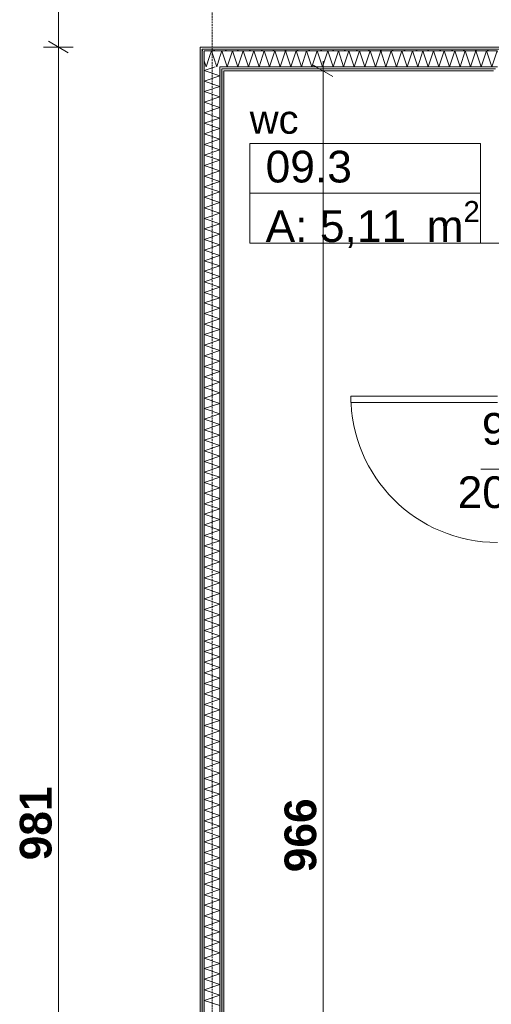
# Model space of a CAD drawing. Extents: x -7314 to 11761, y 144 to 9383.
# Tile 193 of 193: x 7708 to 8005, y 6378 to 7000. Entities that reach past the tile are written whole.
import ezdxf
from ezdxf.xclip import XClip

# ---------------------------------------------------------------- set-up
doc = ezdxf.new("R2010")
doc.units = 0
doc.header["$MEASUREMENT"] = 0
doc.header["$XCLIPFRAME"] = 0
doc.linetypes.add('Krawędzie ukryte', pattern=[68, 48, -20])
doc.linetypes.add('Wipeout_Contour', pattern=[20000, 0, -20000])
for name, color, linetype in [('FORMA - Arch 01 - 220-A Ściany', 7, 'Continuous'), ('FORMA - Arch 01 - 410-K Osie', 7, 'Continuous'), ('FORMA - Arch 02 - Strefy', 7, 'Continuous'), ('FORMA - Arch 04 - Wymiary ogólne', 7, 'Continuous')]:
    doc.layers.add(name, color=color, linetype=linetype)
doc.styles.add('STYL_AUTOMATYCZNY_2', font='arial.ttf')
doc.styles.add('STYL_AUTOMATYCZNY_9', font='arial.ttf')
pattern_1 = [(0, (4185.3, -5972.398), (0, 7.5), [0, -7.5])]

# ---------------------------------------------------------------- blocks, each defined once
blk = doc.blocks.new('*X242')
at = {"layer": 'FORMA - Arch 01 - 220-A Ściany', "color": 7, "linetype": 'Continuous', "lineweight": 5, "ltscale": 0.025}
for p, q in [((7825.3, 6969.9), (7827.48, 6976.45)), ((7824.04, 6973.67), (7825.3, 6969.9)), ((7830.93, 6973.01), (7831.97, 6969.9)), ((7831.97, 6969.9), (7832.48, 6971.45))]:
    blk.add_line(p, q, dxfattribs=at)
blk = doc.blocks.new('*X243')
at = {"layer": 'FORMA - Arch 01 - 220-A Ściany', "color": 7, "linetype": 'Continuous', "lineweight": 5, "ltscale": 0.025}
for p, q in [((7827.48, 6976.45), (7828.63, 6979.9)), ((7828.63, 6979.9), (7830.93, 6973.01)), ((7832.48, 6971.45), (7834.04, 6976.12))]:
    blk.add_line(p, q, dxfattribs=at)
blk = doc.blocks.new('*X244')
at = {"layer": 'FORMA - Arch 01 - 220-A Ściany', "color": 7, "linetype": 'Continuous', "lineweight": 5, "ltscale": 0.025}
for p, q in [((7834.04, 6976.12), (7835.3, 6979.9)), ((7835.3, 6979.9), (7838.63, 6969.9)), ((7838.63, 6969.9), (7841.97, 6979.9)), ((7841.97, 6979.9), (7845.3, 6969.9)), ((7845.3, 6969.9), (7848.63, 6979.9)), ((7848.63, 6979.9), (7851.97, 6969.9)), ((7851.97, 6969.9), (7855.3, 6979.9)), ((7855.3, 6979.9), (7858.63, 6969.9)), ((7858.63, 6969.9), (7861.97, 6979.9)), ((7861.97, 6979.9), (7865.3, 6969.9)), ((7865.3, 6969.9), (7868.63, 6979.9)), ((7868.63, 6979.9), (7871.97, 6969.9)), ((7871.97, 6969.9), (7875.3, 6979.9)), ((7875.3, 6979.9), (7878.63, 6969.9)), ((7878.63, 6969.9), (7881.97, 6979.9)), ((7881.97, 6979.9), (7885.3, 6969.9)), ((7885.3, 6969.9), (7888.63, 6979.9)), ((7888.63, 6979.9), (7891.97, 6969.9)), ((7891.97, 6969.9), (7895.3, 6979.9)), ((7895.3, 6979.9), (7898.63, 6969.9)), ((7898.63, 6969.9), (7901.97, 6979.9)), ((7901.97, 6979.9), (7905.3, 6969.9)), ((7905.3, 6969.9), (7908.63, 6979.9)), ((7908.63, 6979.9), (7911.97, 6969.9)), ((7911.97, 6969.9), (7915.3, 6979.9)), ((7915.3, 6979.9), (7918.63, 6969.9)), ((7918.63, 6969.9), (7921.97, 6979.9)), ((7921.97, 6979.9), (7925.3, 6969.9)), ((7925.3, 6969.9), (7928.63, 6979.9)), ((7928.63, 6979.9), (7931.97, 6969.9)), ((7931.97, 6969.9), (7935.3, 6979.9)), ((7935.3, 6979.9), (7938.63, 6969.9)), ((7938.63, 6969.9), (7941.97, 6979.9)), ((7941.97, 6979.9), (7945.3, 6969.9)), ((7945.3, 6969.9), (7948.63, 6979.9)), ((7948.63, 6979.9), (7951.97, 6969.9)), ((7951.97, 6969.9), (7955.3, 6979.9)), ((7955.3, 6979.9), (7958.63, 6969.9)), ((7958.63, 6969.9), (7961.97, 6979.9)), ((7961.97, 6979.9), (7965.3, 6969.9)), ((7965.3, 6969.9), (7968.63, 6979.9)), ((7968.63, 6979.9), (7971.97, 6969.9)), ((7971.97, 6969.9), (7975.3, 6979.9)), ((7975.3, 6979.9), (7978.63, 6969.9)), ((7978.63, 6969.9), (7981.97, 6979.9)), ((7981.97, 6979.9), (7985.3, 6969.9)), ((7985.3, 6969.9), (7988.63, 6979.9)), ((7988.63, 6979.9), (7991.97, 6969.9)), ((7991.97, 6969.9), (7995.3, 6979.9)), ((7995.3, 6979.9), (7998.63, 6969.9)), ((7998.63, 6969.9), (8001.97, 6979.9)), ((8001.97, 6979.9), (8005.3, 6969.9)), ((8005.3, 6969.9), (8008.63, 6979.9)), ((8008.63, 6979.9), (8008.91, 6979.06))]:
    blk.add_line(p, q, dxfattribs=at)
blk = doc.blocks.new('*X366')
at = {"layer": 'FORMA - Arch 01 - 220-A Ściany', "color": 7, "linetype": 'Continuous', "lineweight": 5, "ltscale": 0.025}
for p, q in [((7830.93, 6969.9), (7824.04, 6967.6)), ((7824.04, 6967.6), (7834.04, 6964.27)), ((7834.04, 6964.27), (7824.04, 6960.94)), ((7824.04, 6960.94), (7834.04, 6957.6)), ((7834.04, 6957.6), (7824.04, 6954.27)), ((7824.04, 6954.27), (7834.04, 6950.94)), ((7834.04, 6950.94), (7824.04, 6947.6)), ((7824.04, 6947.6), (7834.04, 6944.27)), ((7834.04, 6944.27), (7824.04, 6940.94)), ((7824.04, 6940.94), (7834.04, 6937.6)), ((7834.04, 6937.6), (7824.04, 6934.27)), ((7824.04, 6934.27), (7834.04, 6930.94)), ((7834.04, 6930.94), (7824.04, 6927.6)), ((7824.04, 6927.6), (7834.04, 6924.27)), ((7834.04, 6924.27), (7824.04, 6920.94)), ((7824.04, 6920.94), (7834.04, 6917.6)), ((7834.04, 6917.6), (7824.04, 6914.27)), ((7824.04, 6914.27), (7834.04, 6910.94)), ((7834.04, 6910.94), (7824.04, 6907.6)), ((7824.04, 6907.6), (7834.04, 6904.27)), ((7834.04, 6904.27), (7824.04, 6900.94)), ((7824.04, 6900.94), (7834.04, 6897.6)), ((7834.04, 6897.6), (7824.04, 6894.27)), ((7824.04, 6894.27), (7834.04, 6890.94)), ((7834.04, 6890.94), (7824.04, 6887.6)), ((7824.04, 6887.6), (7834.04, 6884.27)), ((7834.04, 6884.27), (7824.04, 6880.94)), ((7824.04, 6880.94), (7834.04, 6877.6)), ((7834.04, 6877.6), (7824.04, 6874.27)), ((7824.04, 6874.27), (7834.04, 6870.94)), ((7834.04, 6870.94), (7824.04, 6867.6)), ((7824.04, 6867.6), (7834.04, 6864.27)), ((7834.04, 6864.27), (7824.04, 6860.94)), ((7824.04, 6860.94), (7834.04, 6857.6)), ((7834.04, 6857.6), (7824.04, 6854.27)), ((7824.04, 6854.27), (7834.04, 6850.94)), ((7834.04, 6850.94), (7824.04, 6847.6)), ((7824.04, 6847.6), (7834.04, 6844.27)), ((7834.04, 6844.27), (7824.04, 6840.94)), ((7824.04, 6840.94), (7834.04, 6837.6)), ((7834.04, 6837.6), (7824.04, 6834.27)), ((7824.04, 6834.27), (7834.04, 6830.94)), ((7834.04, 6830.94), (7824.04, 6827.6)), ((7824.04, 6827.6), (7834.04, 6824.27)), ((7834.04, 6824.27), (7824.04, 6820.94)), ((7824.04, 6820.94), (7834.04, 6817.6)), ((7834.04, 6817.6), (7824.04, 6814.27)), ((7824.04, 6814.27), (7834.04, 6810.94)), ((7834.04, 6810.94), (7824.04, 6807.6)), ((7824.04, 6807.6), (7834.04, 6804.27)), ((7834.04, 6804.27), (7824.04, 6800.94)), ((7824.04, 6800.94), (7834.04, 6797.6)), ((7834.04, 6797.6), (7824.04, 6794.27)), ((7824.04, 6794.27), (7834.04, 6790.94)), ((7834.04, 6790.94), (7824.04, 6787.6)), ((7824.04, 6787.6), (7834.04, 6784.27)), ((7834.04, 6784.27), (7824.04, 6780.94)), ((7824.04, 6780.94), (7834.04, 6777.6)), ((7834.04, 6777.6), (7824.04, 6774.27)), ((7824.04, 6774.27), (7834.04, 6770.94)), ((7834.04, 6770.94), (7824.04, 6767.6)), ((7824.04, 6767.6), (7834.04, 6764.27)), ((7834.04, 6764.27), (7824.04, 6760.94)), ((7824.04, 6760.94), (7834.04, 6757.6)), ((7834.04, 6757.6), (7824.04, 6754.27)), ((7824.04, 6754.27), (7834.04, 6750.94)), ((7834.04, 6750.94), (7824.04, 6747.6)), ((7824.04, 6747.6), (7834.04, 6744.27)), ((7834.04, 6744.27), (7824.04, 6740.94)), ((7824.04, 6740.94), (7834.04, 6737.6)), ((7834.04, 6737.6), (7824.04, 6734.27)), ((7824.04, 6734.27), (7834.04, 6730.94)), ((7834.04, 6730.94), (7824.04, 6727.6)), ((7824.04, 6727.6), (7834.04, 6724.27)), ((7834.04, 6724.27), (7824.04, 6720.94)), ((7824.04, 6720.94), (7834.04, 6717.6)), ((7834.04, 6717.6), (7824.04, 6714.27)), ((7824.04, 6714.27), (7834.04, 6710.94)), ((7834.04, 6710.94), (7824.04, 6707.6)), ((7824.04, 6707.6), (7834.04, 6704.27)), ((7834.04, 6704.27), (7824.04, 6700.94)), ((7824.04, 6700.94), (7834.04, 6697.6)), ((7834.04, 6697.6), (7824.04, 6694.27)), ((7824.04, 6694.27), (7834.04, 6690.94)), ((7834.04, 6690.94), (7824.04, 6687.6)), ((7824.04, 6687.6), (7834.04, 6684.27)), ((7834.04, 6684.27), (7824.04, 6680.94)), ((7824.04, 6680.94), (7834.04, 6677.6)), ((7834.04, 6677.6), (7824.04, 6674.27)), ((7824.04, 6674.27), (7834.04, 6670.94)), ((7834.04, 6670.94), (7824.04, 6667.6)), ((7824.04, 6667.6), (7834.04, 6664.27)), ((7834.04, 6664.27), (7824.04, 6660.94)), ((7824.04, 6660.94), (7834.04, 6657.6)), ((7834.04, 6657.6), (7824.04, 6654.27)), ((7824.04, 6654.27), (7834.04, 6650.94)), ((7834.04, 6650.94), (7824.04, 6647.6)), ((7824.04, 6647.6), (7834.04, 6644.27)), ((7834.04, 6644.27), (7824.04, 6640.94)), ((7824.04, 6640.94), (7834.04, 6637.6)), ((7834.04, 6637.6), (7824.04, 6634.27)), ((7824.04, 6634.27), (7834.04, 6630.94)), ((7834.04, 6630.94), (7824.04, 6627.6)), ((7824.04, 6627.6), (7834.04, 6624.27)), ((7834.04, 6624.27), (7824.04, 6620.94)), ((7824.04, 6620.94), (7834.04, 6617.6)), ((7834.04, 6617.6), (7824.04, 6614.27)), ((7824.04, 6614.27), (7834.04, 6610.94)), ((7834.04, 6610.94), (7824.04, 6607.6)), ((7824.04, 6607.6), (7834.04, 6604.27)), ((7834.04, 6604.27), (7824.04, 6600.94)), ((7824.04, 6600.94), (7834.04, 6597.6)), ((7834.04, 6597.6), (7824.04, 6594.27)), ((7824.04, 6594.27), (7834.04, 6590.94)), ((7834.04, 6590.94), (7824.04, 6587.6)), ((7824.04, 6587.6), (7834.04, 6584.27)), ((7834.04, 6584.27), (7824.04, 6580.94)), ((7824.04, 6580.94), (7834.04, 6577.6)), ((7834.04, 6577.6), (7824.04, 6574.27)), ((7824.04, 6574.27), (7834.04, 6570.94)), ((7834.04, 6570.94), (7824.04, 6567.6)), ((7824.04, 6567.6), (7834.04, 6564.27)), ((7834.04, 6564.27), (7824.04, 6560.94)), ((7824.04, 6560.94), (7834.04, 6557.6)), ((7834.04, 6557.6), (7824.04, 6554.27)), ((7824.04, 6554.27), (7834.04, 6550.94)), ((7834.04, 6550.94), (7824.04, 6547.6)), ((7824.04, 6547.6), (7834.04, 6544.27)), ((7834.04, 6544.27), (7824.04, 6540.94)), ((7824.04, 6540.94), (7834.04, 6537.6)), ((7834.04, 6537.6), (7824.04, 6534.27)), ((7824.04, 6534.27), (7834.04, 6530.94)), ((7834.04, 6530.94), (7824.04, 6527.6)), ((7824.04, 6527.6), (7834.04, 6524.27)), ((7834.04, 6524.27), (7824.04, 6520.94)), ((7824.04, 6520.94), (7834.04, 6517.6)), ((7834.04, 6517.6), (7824.04, 6514.27)), ((7824.04, 6514.27), (7834.04, 6510.94)), ((7834.04, 6510.94), (7824.04, 6507.6)), ((7824.04, 6507.6), (7834.04, 6504.27)), ((7834.04, 6504.27), (7824.04, 6500.94)), ((7824.04, 6500.94), (7834.04, 6497.6)), ((7834.04, 6497.6), (7824.04, 6494.27)), ((7824.04, 6494.27), (7834.04, 6490.94)), ((7834.04, 6490.94), (7824.04, 6487.6)), ((7824.04, 6487.6), (7834.04, 6484.27)), ((7834.04, 6484.27), (7824.04, 6480.94)), ((7824.04, 6480.94), (7834.04, 6477.6)), ((7834.04, 6477.6), (7824.04, 6474.27)), ((7824.04, 6474.27), (7834.04, 6470.94)), ((7834.04, 6470.94), (7824.04, 6467.6)), ((7824.04, 6467.6), (7834.04, 6464.27)), ((7834.04, 6464.27), (7824.04, 6460.94)), ((7824.04, 6460.94), (7834.04, 6457.6)), ((7834.04, 6457.6), (7824.04, 6454.27)), ((7824.04, 6454.27), (7834.04, 6450.94)), ((7834.04, 6450.94), (7824.04, 6447.6)), ((7824.04, 6447.6), (7834.04, 6444.27)), ((7834.04, 6444.27), (7824.04, 6440.94)), ((7824.04, 6440.94), (7834.04, 6437.6)), ((7834.04, 6437.6), (7824.04, 6434.27)), ((7824.04, 6434.27), (7834.04, 6430.94)), ((7834.04, 6430.94), (7824.04, 6427.6)), ((7824.04, 6427.6), (7834.04, 6424.27)), ((7834.04, 6424.27), (7824.04, 6420.94)), ((7824.04, 6420.94), (7834.04, 6417.6)), ((7834.04, 6417.6), (7824.04, 6414.27)), ((7824.04, 6414.27), (7834.04, 6410.94)), ((7834.04, 6410.94), (7824.04, 6407.6)), ((7824.04, 6407.6), (7834.04, 6404.27)), ((7834.04, 6404.27), (7824.04, 6400.94)), ((7824.04, 6400.94), (7834.04, 6397.6)), ((7834.04, 6397.6), (7824.04, 6394.27)), ((7824.04, 6394.27), (7834.04, 6390.94)), ((7834.04, 6390.94), (7824.04, 6387.6)), ((7824.04, 6387.6), (7834.04, 6384.27)), ((7834.04, 6384.27), (7824.04, 6380.94)), ((7824.04, 6380.94), (7834.04, 6377.6))]:
    blk.add_line(p, q, dxfattribs=at)
blk = doc.blocks.new('Rysunek_1_1', base_point=(4185.3, -5972.4))
at = {"color": 7, "linetype": 'Continuous', "lineweight": 13, "ltscale": 0.025}
blk.add_line((7988.02, 6858.67), (8083.81, 6858.67), dxfattribs=at)
at = {"layer": 'FORMA - Arch 01 - 220-A Ściany', "color": 7, "linetype": 'Continuous', "lineweight": 15, "ltscale": 0.025}
blk.add_line((8089.94, 6716.03), (7998.32, 6716.03), dxfattribs=at)
at = {"layer": 'FORMA - Arch 01 - 220-A Ściany', "color": 7, "linetype": 'Continuous', "lineweight": 13, "ltscale": 0.025}
blk.add_arc((8008.91, 6762.23), 92.4, 180, 270, dxfattribs=at)
at = {"layer": 'FORMA - Arch 02 - Strefy', "color": 7, "linetype": 'Continuous', "lineweight": 13, "ltscale": 0.025}
for p, q in [((7852.8, 6921.53), (7998.22, 6921.53)), ((7852.8, 6890.1), (7852.8, 6921.53)), ((7998.22, 6921.53), (7998.22, 6890.1)), ((7998.22, 6890.1), (7852.8, 6890.1)), ((7852.8, 6890.1), (7998.22, 6890.1)), ((7852.8, 6858.67), (7852.8, 6890.1)), ((7998.22, 6890.1), (7998.22, 6858.67)), ((7998.22, 6858.67), (7852.8, 6858.67))]:
    blk.add_line(p, q, dxfattribs=at)
at = {"layer": 'FORMA - Arch 04 - Wymiary ogólne', "color": 154, "linetype": 'Continuous', "lineweight": 13, "ltscale": 0.025}
for p, q in [((7732.18, 6982.4), (7732.18, 8756.9)), ((7741.56, 6982.4), (7722.81, 6982.4)), ((7725.93, 6986.01), (7738.43, 6978.79)), ((7732.18, 6001.9), (7732.18, 6982.4))]:
    blk.add_line(p, q, dxfattribs=at)
at = {"layer": 'FORMA - Arch 01 - 220-A Ściany', "color": 7, "linetype": 'Continuous', "lineweight": 13, "insert": (8082.01, 6794.4), "char_height": 20, "attachment_point": 7, "rotation": 90, "style": 'STYL_AUTOMATYCZNY_2'}
blk.add_mtext('\\A1;{\\pql;\\pt0;\\fArial|b0|i0|c238|p0;\\W1.000000;90\\fArial|b0|i0|c238|p0;\\W1.000000;\\A1{\\H.66x;\\S^  ;}\\fArial|b0|i0|c238|p0;\\W1.000000;\\fArial|b0|i0|c238|p0;\\W1.000000;}', dxfattribs=at)
at = {"layer": 'FORMA - Arch 01 - 220-A Ściany', "color": 7, "linetype": 'Continuous', "lineweight": 13, "insert": (7999.06, 6725.69), "char_height": 20, "attachment_point": 7, "style": 'STYL_AUTOMATYCZNY_2'}
blk.add_mtext('\\A1;{\\pql;\\pt0;\\fArial|b0|i0|c238|p0;\\W1.000000;90\\fArial|b0|i0|c238|p0;\\W1.000000;\\A1{\\H.66x;\\S^  ;}\\fArial|b0|i0|c238|p0;\\W1.000000;\\fArial|b0|i0|c238|p0;\\W1.000000;}', dxfattribs=at)
at = {"layer": 'FORMA - Arch 02 - Strefy', "color": 7, "linetype": 'Continuous', "lineweight": 13, "attachment_point": 1, "style": 'STYL_AUTOMATYCZNY_2'}
for s, insert, char_height in [('\\A1;{\\pql;\\pt0,460;\\fArial|b0|i0|c238|p0;\\W1.000000;wc\\fArial|b0|i0|c238|p0;\\W1.000000;\\A1{\\H.66x;\\S^  ;}\\fArial|b0|i0|c238|p0;\\W1.000000;\\fArial|b0|i0|c238|p0;\\W1.000000;\\A1{\\H.66x;\\S^  ;}}', (7852.8, 6945.7), 18), ('\\A1;{\\pql;\\pt0,460;\\fArial|b0|i0|c238|p0;\\W1.000000;09.3\\fArial|b0|i0|c238|p0;\\W1.000000;\\A1{\\H.66x;\\S^  ;}\\fArial|b0|i0|c238|p0;\\W1.000000;\\fArial|b0|i0|c238|p0;\\W1.000000;\\A1{\\H.66x;\\S^  ;}}', (7862.8, 6916.95), 20)]:
    blk.add_mtext(s, dxfattribs=dict(at, insert=insert, char_height=char_height))
at = {"layer": 'FORMA - Arch 04 - Wymiary ogólne', "color": 154, "linetype": 'Continuous', "lineweight": 13, "char_height": 20, "width": 45.7634, "attachment_point": 7, "rotation": 90, "style": 'STYL_AUTOMATYCZNY_9'}
for s, insert in [('\\A1;{\\pql;\\fArial|b1|i0|c238|p0;\\W1.000000;981}', (7728.18, 6469.27)), ('\\A1;{\\pql;\\fArial|b1|i0|c238|p0;\\W1.000000;966}', (7894.97, 6461.77))]:
    blk.add_mtext(s, dxfattribs=dict(at, insert=insert))
at = {"color": 254, "linetype": 'Wipeout_Contour', "lineweight": 0, "ltscale": 31453.612458}
blk.add_wipeout([(7822.79, 6981.15), (7821.54, 6982.4), (7821.54, 6981.15)], dxfattribs=at).dxf.layer = 'FORMA - Arch 01 - 220-A Ściany'
at = {"color": 254, "linetype": 'Wipeout_Contour', "lineweight": 0, "ltscale": 31456.974104}
blk.add_wipeout([(7836.54, 6967.4), (7835.29, 6968.65), (7835.29, 6967.4)], dxfattribs=at).dxf.layer = 'FORMA - Arch 01 - 220-A Ściany'
at = {"layer": 'FORMA - Arch 01 - 220-A Ściany', "linetype": 'Continuous', "lineweight": 5}
h = blk.add_hatch(dxfattribs=at)
h.set_pattern_fill('Gips_0001', style=0, pattern_type=2)
h.set_pattern_definition(pattern_1)
h.paths.add_polyline_path([(7822.79, 6981.15), (7821.54, 6982.4), (7821.54, 6981.15)])
h = blk.add_hatch(dxfattribs=at)
h.set_pattern_fill('Gips_0001', style=0, pattern_type=2)
h.set_pattern_definition(pattern_1)
h.paths.add_polyline_path([(7836.54, 6967.4), (7835.29, 6968.65), (7835.29, 6967.4)])
at = {"color": 254, "linetype": 'Wipeout_Contour', "lineweight": 0, "ltscale": 41781.586839}
blk.add_wipeout([(7916.51, 6762.23), (7916.51, 6758.23), (8008.91, 6758.23), (8008.91, 6762.23)], dxfattribs=at).dxf.layer = 'FORMA - Arch 01 - 220-A Ściany'
at = {"layer": 'FORMA - Arch 01 - 220-A Ściany', "color": 7, "linetype": 'Continuous', "lineweight": 13, "ltscale": 0.025}
for p, q in [((7916.51, 6762.23), (8008.91, 6762.23)), ((7916.51, 6758.23), (7916.51, 6762.23)), ((8008.91, 6758.23), (7916.51, 6758.23))]:
    blk.add_line(p, q, dxfattribs=at)
at = {"layer": 'FORMA - Arch 01 - 220-A Ściany', "color": 7, "linetype": 'Continuous', "lineweight": 13, "insert": (7983.8, 6685.69), "char_height": 20, "attachment_point": 7, "style": 'STYL_AUTOMATYCZNY_2'}
blk.add_mtext('\\A1;{\\pql;\\pt0;\\fArial|b0|i0|c238|p0;\\W1.000000;200\\fArial|b0|i0|c238|p0;\\W1.000000;\\A1{\\H.66x;\\S^  ;}\\fArial|b0|i0|c238|p0;\\W1.000000;\\fArial|b0|i0|c238|p0;\\W1.000000;}', dxfattribs=at)
at = {"layer": 'FORMA - Arch 02 - Strefy', "color": 7, "linetype": 'Continuous', "lineweight": 13, "insert": (7862.8, 6885.24), "char_height": 20, "attachment_point": 1, "style": 'STYL_AUTOMATYCZNY_2'}
blk.add_mtext('\\A1;{\\pql;\\pt0,460;\\fArial|b0|i0|c238|p0;\\W1.000000;A: 5,11\\fArial|b0|i0|c238|p0;\\W1.000000;\\A1{\\H.66x;\\S^  ;}\\fArial|b0|i0|c238|p0;\\W1.000000; m\\fArial|b0|i0|c238|p0;\\W1.000000;\\A1{\\H.66x;\\S2^  ;}}', dxfattribs=at)
at = {"color": 254, "linetype": 'Wipeout_Contour', "lineweight": 0, "ltscale": 31453.913607}
blk.add_wipeout([(7824.04, 6979.9), (7822.79, 6981.15), (7822.79, 6979.9)], dxfattribs=at).dxf.layer = 'FORMA - Arch 01 - 220-A Ściany'
at = {"color": 254, "linetype": 'Wipeout_Contour', "lineweight": 0, "ltscale": 31456.664044}
blk.add_wipeout([(7835.29, 6968.65), (7834.04, 6969.9), (7834.04, 6968.65)], dxfattribs=at).dxf.layer = 'FORMA - Arch 01 - 220-A Ściany'
at = {"layer": 'FORMA - Arch 01 - 220-A Ściany', "linetype": 'Continuous', "lineweight": 5}
h = blk.add_hatch(dxfattribs=at)
h.set_pattern_fill('Gips_0001', style=0, pattern_type=2)
h.set_pattern_definition(pattern_1)
h.paths.add_polyline_path([(7824.04, 6979.9), (7822.79, 6981.15), (7822.79, 6979.9)])
h = blk.add_hatch(dxfattribs=at)
h.set_pattern_fill('Gips_0001', style=0, pattern_type=2)
h.set_pattern_definition(pattern_1)
h.paths.add_polyline_path([(7835.29, 6968.65), (7834.04, 6969.9), (7834.04, 6968.65)])
at = {"color": 254, "linetype": 'Wipeout_Contour', "lineweight": 0, "ltscale": 31449.107138}
blk.add_wipeout([(7834.04, 6969.9), (7824.04, 6979.9), (7824.04, 6969.9)], dxfattribs=at).dxf.layer = 'FORMA - Arch 01 - 220-A Ściany'
at = {"color": 7, "linetype": 'Continuous', "lineweight": 13, "ltscale": 0.025}
blk.add_blockref('*X242', (0, 0), dxfattribs=at)
at = {"color": 254, "linetype": 'Wipeout_Contour', "lineweight": 0, "ltscale": 31455.29723}
blk.add_wipeout([(7821.54, 6982.4), (7822.79, 6981.15), (7822.79, 6982.4)], dxfattribs=at).dxf.layer = 'FORMA - Arch 01 - 220-A Ściany'
at = {"layer": 'FORMA - Arch 01 - 220-A Ściany', "linetype": 'Continuous', "lineweight": 5}
h = blk.add_hatch(dxfattribs=at)
h.set_pattern_fill('Gips_0001', style=0, pattern_type=2)
h.set_pattern_definition(pattern_1)
h.paths.add_polyline_path([(7821.54, 6982.4), (7822.79, 6981.15), (7822.79, 6982.4)])
at = {"color": 254, "linetype": 'Wipeout_Contour', "lineweight": 0, "ltscale": 31458.656073}
blk.add_wipeout([(7835.29, 6968.65), (7836.54, 6967.4), (7836.54, 6968.65)], dxfattribs=at).dxf.layer = 'FORMA - Arch 01 - 220-A Ściany'
at = {"layer": 'FORMA - Arch 01 - 220-A Ściany', "linetype": 'Continuous', "lineweight": 5}
h = blk.add_hatch(dxfattribs=at)
h.set_pattern_fill('Gips_0001', style=0, pattern_type=2)
h.set_pattern_definition(pattern_1)
h.paths.add_polyline_path([(7835.29, 6968.65), (7836.54, 6967.4), (7836.54, 6968.65)])
at = {"color": 254, "linetype": 'Wipeout_Contour', "lineweight": 0, "ltscale": 42991.802268}
blk.add_wipeout([(7822.79, 6981.15), (8514.04, 6981.15), (8514.04, 6982.4), (7822.79, 6982.4)], dxfattribs=at).dxf.layer = 'FORMA - Arch 01 - 220-A Ściany'
at = {"layer": 'FORMA - Arch 01 - 220-A Ściany', "linetype": 'Continuous', "lineweight": 5}
h = blk.add_hatch(dxfattribs=at)
h.set_pattern_fill('Gips_0001', style=0, pattern_type=2)
h.set_pattern_definition(pattern_1)
h.paths.add_polyline_path([(7822.79, 6981.15), (8514.04, 6981.15), (8514.04, 6982.4), (7822.79, 6982.4)])
at = {"color": 254, "linetype": 'Wipeout_Contour', "lineweight": 0, "ltscale": 42200.705853}
blk.add_wipeout([(8006.41, 6968.65), (7836.54, 6968.65), (7836.54, 6967.4), (8006.41, 6967.4)], dxfattribs=at).dxf.layer = 'FORMA - Arch 01 - 220-A Ściany'
at = {"layer": 'FORMA - Arch 01 - 220-A Ściany', "linetype": 'Continuous', "lineweight": 5}
h = blk.add_hatch(dxfattribs=at)
h.set_pattern_fill('Gips_0001', style=0, pattern_type=2)
h.set_pattern_definition(pattern_1)
h.paths.add_polyline_path([(8006.41, 6968.65), (7836.54, 6968.65), (7836.54, 6967.4), (8006.41, 6967.4)])
at = {"color": 254, "linetype": 'Wipeout_Contour', "lineweight": 0, "ltscale": 31455.598124}
blk.add_wipeout([(7822.79, 6981.15), (7824.04, 6979.9), (7824.04, 6981.15)], dxfattribs=at).dxf.layer = 'FORMA - Arch 01 - 220-A Ściany'
at = {"layer": 'FORMA - Arch 01 - 220-A Ściany', "linetype": 'Continuous', "lineweight": 5}
h = blk.add_hatch(dxfattribs=at)
h.set_pattern_fill('Gips_0001', style=0, pattern_type=2)
h.set_pattern_definition(pattern_1)
h.paths.add_polyline_path([(7822.79, 6981.15), (7824.04, 6979.9), (7824.04, 6981.15)])
at = {"color": 254, "linetype": 'Wipeout_Contour', "lineweight": 0, "ltscale": 31458.346268}
blk.add_wipeout([(7834.04, 6969.9), (7835.29, 6968.65), (7835.29, 6969.9)], dxfattribs=at).dxf.layer = 'FORMA - Arch 01 - 220-A Ściany'
at = {"layer": 'FORMA - Arch 01 - 220-A Ściany', "linetype": 'Continuous', "lineweight": 5}
h = blk.add_hatch(dxfattribs=at)
h.set_pattern_fill('Gips_0001', style=0, pattern_type=2)
h.set_pattern_definition(pattern_1)
h.paths.add_polyline_path([(7834.04, 6969.9), (7835.29, 6968.65), (7835.29, 6969.9)])
at = {"color": 254, "linetype": 'Wipeout_Contour', "lineweight": 0, "ltscale": 42990.417999}
blk.add_wipeout([(7824.04, 6979.9), (8514.04, 6979.9), (8514.04, 6981.15), (7824.04, 6981.15)], dxfattribs=at).dxf.layer = 'FORMA - Arch 01 - 220-A Ściany'
at = {"layer": 'FORMA - Arch 01 - 220-A Ściany', "linetype": 'Continuous', "lineweight": 5}
h = blk.add_hatch(dxfattribs=at)
h.set_pattern_fill('Gips_0001', style=0, pattern_type=2)
h.set_pattern_definition(pattern_1)
h.paths.add_polyline_path([(7824.04, 6979.9), (8514.04, 6979.9), (8514.04, 6981.15), (7824.04, 6981.15)])
at = {"color": 254, "linetype": 'Wipeout_Contour', "lineweight": 0, "ltscale": 42204.02604}
blk.add_wipeout([(8007.66, 6969.9), (7835.29, 6969.9), (7835.29, 6968.65), (8007.66, 6968.65)], dxfattribs=at).dxf.layer = 'FORMA - Arch 01 - 220-A Ściany'
at = {"layer": 'FORMA - Arch 01 - 220-A Ściany', "linetype": 'Continuous', "lineweight": 5}
h = blk.add_hatch(dxfattribs=at)
h.set_pattern_fill('Gips_0001', style=0, pattern_type=2)
h.set_pattern_definition(pattern_1)
h.paths.add_polyline_path([(8007.66, 6969.9), (7835.29, 6969.9), (7835.29, 6968.65), (8007.66, 6968.65)])
at = {"color": 254, "linetype": 'Wipeout_Contour', "lineweight": 0, "ltscale": 31463.144333}
blk.add_wipeout([(7824.04, 6979.9), (7834.04, 6969.9), (7834.04, 6979.9)], dxfattribs=at).dxf.layer = 'FORMA - Arch 01 - 220-A Ściany'
at = {"layer": 'FORMA - Arch 01 - 220-A Ściany', "color": 7, "linetype": 'Continuous', "lineweight": 13, "ltscale": 0.025}
for p, q in [((7824.04, 6981.15), (7822.79, 6981.15)), ((7824.04, 6979.9), (7824.04, 6969.9))]:
    blk.add_line(p, q, dxfattribs=at)
at = {"layer": 'FORMA - Arch 01 - 220-A Ściany', "color": 7, "linetype": 'Continuous', "lineweight": 15, "ltscale": 0.025, "flags": 128}
blk.add_lwpolyline([(7821.54, 6982.4), (7821.54, 6981.15)], dxfattribs=at)
at = {"color": 7, "linetype": 'Continuous', "lineweight": 13, "ltscale": 0.025}
blk.add_blockref('*X243', (0, 0), dxfattribs=at)
at = {"color": 254, "linetype": 'Wipeout_Contour', "lineweight": 0, "ltscale": 42218.911994}
blk.add_wipeout([(7834.04, 6979.9), (7834.04, 6969.9), (8008.91, 6969.9), (8008.91, 6979.9)], dxfattribs=at).dxf.layer = 'FORMA - Arch 01 - 220-A Ściany'
at = {"layer": 'FORMA - Arch 01 - 220-A Ściany', "color": 7, "linetype": 'Continuous', "lineweight": 13, "ltscale": 0.025}
for p, q in [((8514.04, 6981.15), (7824.04, 6981.15)), ((7834.04, 6979.9), (7824.04, 6979.9)), ((8008.91, 6979.9), (7834.04, 6979.9)), ((7834.04, 6969.9), (7834.04, 6968.65)), ((7834.04, 6969.9), (8008.91, 6969.9)), ((7835.29, 6968.65), (8007.66, 6968.65))]:
    blk.add_line(p, q, dxfattribs=at)
at = {"layer": 'FORMA - Arch 01 - 220-A Ściany', "color": 7, "linetype": 'Continuous', "lineweight": 15, "ltscale": 0.025, "flags": 128}
for points in [[(8514.04, 6982.4), (7821.54, 6982.4)], [(7836.54, 6967.4), (8006.41, 6967.4)]]:
    blk.add_lwpolyline(points, dxfattribs=at)
at = {"layer": 'FORMA - Arch 04 - Wymiary ogólne', "color": 154, "linetype": 'Continuous', "lineweight": 13, "ltscale": 0.025}
for p, q in [((7905.22, 6963.79), (7892.72, 6971.01)), ((7898.97, 6967.4), (7898.97, 6973.51)), ((7908.34, 6967.4), (7889.59, 6967.4)), ((7898.97, 6001.9), (7898.97, 6967.4))]:
    blk.add_line(p, q, dxfattribs=at)
at = {"color": 7, "linetype": 'Continuous', "lineweight": 13, "ltscale": 0.025}
blk.add_blockref('*X244', (0, 0), dxfattribs=at)
at = {"color": 254, "linetype": 'Wipeout_Contour', "lineweight": 0, "ltscale": 40814.587018}
blk.add_wipeout([(7822.79, 6981.15), (7821.54, 6981.15), (7821.54, 6105.25), (7822.79, 6105.88)], dxfattribs=at).dxf.layer = 'FORMA - Arch 01 - 220-A Ściany'
at = {"color": 254, "linetype": 'Wipeout_Contour', "lineweight": 0, "ltscale": 40838.514918}
blk.add_wipeout([(7836.54, 6967.4), (7835.29, 6967.4), (7835.29, 6105.88), (7836.54, 6105.25)], dxfattribs=at).dxf.layer = 'FORMA - Arch 01 - 220-A Ściany'
at = {"layer": 'FORMA - Arch 01 - 220-A Ściany', "linetype": 'Continuous', "lineweight": 5}
h = blk.add_hatch(dxfattribs=at)
h.set_pattern_fill('Gips_0001', style=0, pattern_type=2)
h.set_pattern_definition(pattern_1)
h.paths.add_polyline_path([(7822.79, 6981.15), (7821.54, 6981.15), (7821.54, 6105.25), (7822.79, 6105.88)])
h = blk.add_hatch(dxfattribs=at)
h.set_pattern_fill('Gips_0001', style=0, pattern_type=2)
h.set_pattern_definition(pattern_1)
h.paths.add_polyline_path([(7836.54, 6967.4), (7835.29, 6967.4), (7835.29, 6105.88), (7836.54, 6105.25)])
at = {"color": 254, "linetype": 'Wipeout_Contour', "lineweight": 0, "ltscale": 40817.287142}
blk.add_wipeout([(7824.04, 6979.9), (7822.79, 6979.9), (7822.79, 6105.88), (7824.04, 6106.1)], dxfattribs=at).dxf.layer = 'FORMA - Arch 01 - 220-A Ściany'
at = {"color": 254, "linetype": 'Wipeout_Contour', "lineweight": 0, "ltscale": 40836.874843}
blk.add_wipeout([(7835.29, 6968.65), (7834.04, 6968.65), (7834.04, 6106.1), (7835.22, 6105.92)], dxfattribs=at).dxf.layer = 'FORMA - Arch 01 - 220-A Ściany'
at = {"layer": 'FORMA - Arch 01 - 220-A Ściany', "linetype": 'Continuous', "lineweight": 5}
h = blk.add_hatch(dxfattribs=at)
h.set_pattern_fill('Gips_0001', style=0, pattern_type=2)
h.set_pattern_definition(pattern_1)
h.paths.add_polyline_path([(7824.04, 6979.9), (7822.79, 6979.9), (7822.79, 6105.88), (7824.04, 6106.1)])
h = blk.add_hatch(dxfattribs=at)
h.set_pattern_fill('Gips_0001', style=0, pattern_type=2)
h.set_pattern_definition(pattern_1)
h.paths.add_polyline_path([(7835.29, 6968.65), (7834.04, 6968.65), (7834.04, 6106.1), (7835.22, 6105.92)])
at = {"layer": 'FORMA - Arch 01 - 220-A Ściany', "color": 7, "linetype": 'Continuous', "lineweight": 13, "ltscale": 0.025}
blk.add_line((7822.79, 6981.15), (7822.79, 6979.9), dxfattribs=at)
at = {"color": 254, "linetype": 'Wipeout_Contour', "lineweight": 0, "ltscale": 50750.232917}
blk.add_wipeout([(7834.04, 6969.9), (7824.04, 6969.9), (7824.04, 6106.1), (7829.04, 6106.9), (7834.04, 6106.1)], dxfattribs=at).dxf.layer = 'FORMA - Arch 01 - 220-A Ściany'
at = {"layer": 'FORMA - Arch 01 - 220-A Ściany', "color": 7, "linetype": 'Continuous', "lineweight": 13, "ltscale": 0.025}
for p, q in [((7822.79, 6979.9), (7822.79, 6105.88)), ((7824.04, 6979.9), (7824.04, 6969.9)), ((7824.04, 6969.9), (7824.04, 6106.1)), ((7834.04, 6969.9), (7834.04, 6968.65)), ((7834.04, 6106.1), (7834.04, 6968.65)), ((7835.29, 6105.88), (7835.29, 6968.65))]:
    blk.add_line(p, q, dxfattribs=at)
at = {"layer": 'FORMA - Arch 01 - 220-A Ściany', "color": 7, "linetype": 'Continuous', "lineweight": 15, "ltscale": 0.025, "flags": 128}
for points in [[(7821.54, 6981.15), (7821.54, 6105.25)], [(7836.54, 6105.25), (7836.54, 6967.4)]]:
    blk.add_lwpolyline(points, dxfattribs=at)
at = {"layer": 'FORMA - Arch 01 - 410-K Osie', "color": 7, "linetype": 'Krawędzie ukryte', "lineweight": 13, "ltscale": 0.025}
blk.add_line((7829.04, 5890.7), (7829.04, 8978.35), dxfattribs=at)
at = {"color": 7, "linetype": 'Continuous', "lineweight": 13, "ltscale": 0.025}
blk.add_blockref('*X366', (0, 0), dxfattribs=at)

msp = doc.modelspace()

# ---------------------------------------------------------------- block references
at = {"lineweight": 20}
ref = msp.add_blockref('Rysunek_1_1', (4185.29965, -5972.39804), dxfattribs=at)
XClip(ref).set_block_clipping_path([(254.0251470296, 246.5573808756), (9689.7973583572, 9358.9497337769)])

doc.saveas('drawing.dxf')
